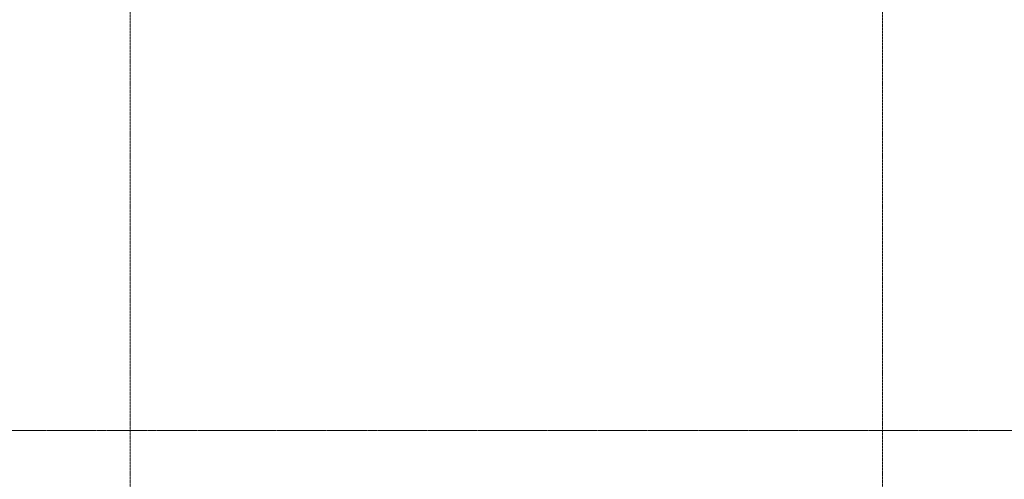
# Model space of a CAD drawing. Header units: millimetres. Extents: x -290 to 116110, y -2975 to 80225.
# Tile 57 of 247: x 7560 to 15411, y 51473 to 55141. Entities that reach past the tile are written whole.
import ezdxf

# ---------------------------------------------------------------- set-up
doc = ezdxf.new("R2010")
doc.units = ezdxf.units.MM
doc.linetypes.add('ADSK_Линия сетки', pattern=[25, 20, -2.5, 0, -2.5])
doc.linetypes.add('Штрихпунктир 15 х 2 х 2 мм', pattern=[19, 15, -2, 0, -2])
doc.layers.add('Оси', color=7, linetype='Continuous', lineweight=9)

# ---------------------------------------------------------------- blocks, each defined once
blk = doc.blocks.new('135_SLK_GD_KR_rvt-1-B2_-11_400__На лист секция 4_-11_400')
at = {"layer": 'Оси', "color": 254, "linetype": 'Штрихпунктир 15 х 2 х 2 мм', "true_color": 0xcccccc}
blk.add_line((-13132712.8, -9247100.3), (-13037493.1, -9247100.3), dxfattribs=at)
blk = doc.blocks.new('A$Cc005853f')
at = {"layer": 'Оси', "color": 253, "linetype": 'ADSK_Линия сетки', "true_color": 0xaaaaaa}
for p, q in [((6353.1, 2607.6), (6353.1, 76889.4)), ((12353.1, 2607.6), (12353.1, 76889.7)), ((96019.7, 50939.4), (2671.1, 50939.4))]:
    blk.add_line(p, q, dxfattribs=at)
at = {"lineweight": 5}
blk.add_blockref('135_SLK_GD_KR_rvt-1-B2_-11_400__На лист секция 4_-11_400', (13133512.8, 9298039.8), dxfattribs=at)

msp = doc.modelspace()

# ---------------------------------------------------------------- block references
msp.add_blockref('A$Cc005853f', (2087, 921.7))

doc.saveas('drawing.dxf')
